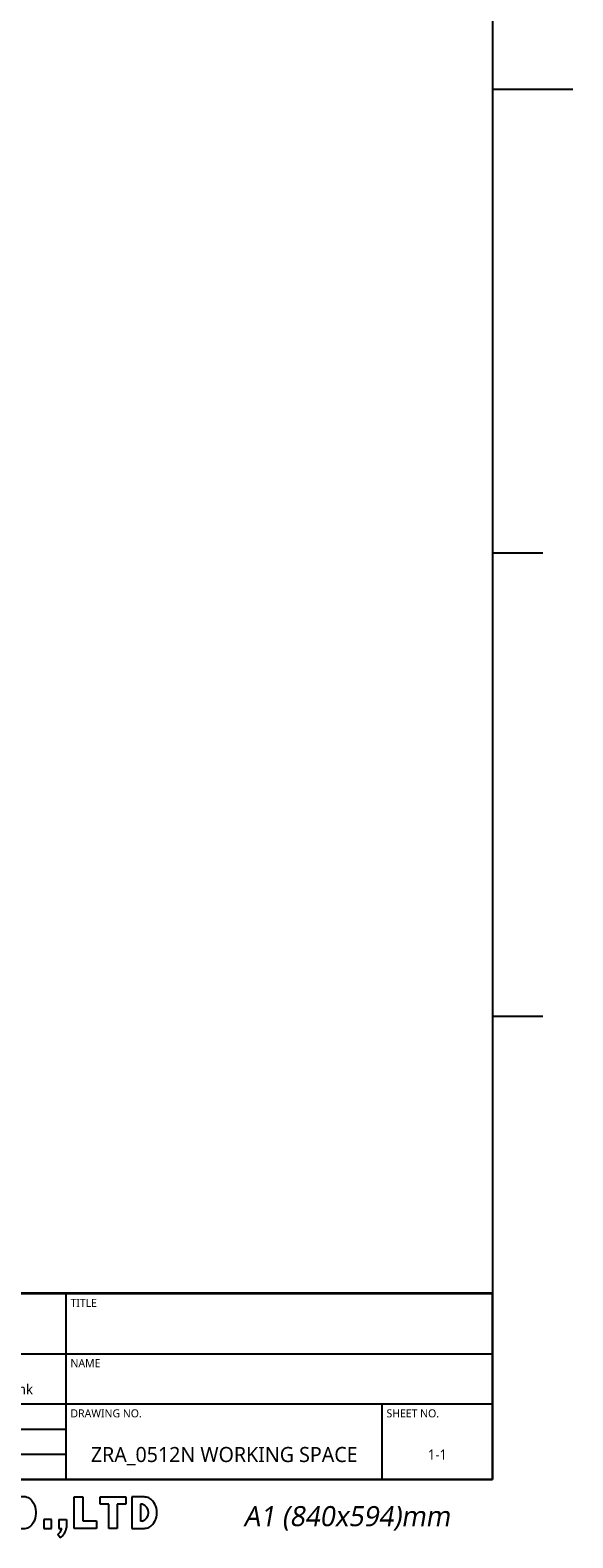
# Model space of a CAD drawing. Header units: millimetres. Extents: x 36 to 7524, y 76 to 5310.
# Tile 27 of 28: x 6550 to 7524, y 76 to 2779. Entities that reach past the tile are written whole.
import ezdxf

# ---------------------------------------------------------------- set-up
doc = ezdxf.new("R2010")
doc.units = ezdxf.units.MM
doc.styles.add('TEXTSTYLE_2', font='malgun.ttf')
doc.styles.add('TEXTSTYLE_6', font='malgun.ttf')

# ---------------------------------------------------------------- blocks, each defined once
blk = doc.blocks.new('TABLE_BL0', base_point=(732.5, 38.56))
at = {"color": 134}
for p, q in [((820, 57.13), (645, 57.13)), ((645, 20), (645, 57.13)), ((820, 20), (820, 57.13)), ((820, 57), (645, 57)), ((690, 45), (690, 57)), ((735, 20), (735, 57)), ((820, 45), (645, 45)), ((663, 35), (663, 45)), ((678, 30), (678, 45)), ((700, 35), (700, 45)), ((820, 35), (645, 35)), ((798, 20), (798, 35)), ((735, 30), (645, 30)), ((660, 20), (660, 30)), ((674, 20), (674, 30)), ((690, 20), (690, 30)), ((705, 20), (705, 30)), ((719, 20), (719, 30)), ((735, 25), (645, 25)), ((820, 20), (645, 20))]:
    blk.add_line(p, q, dxfattribs=at)
at = {"color": 134, "line_spacing_factor": 0.9, "style": 'TEXTSTYLE_6'}
for s, insert, char_height, width, attachment_point in [('REF.DRAWING', (645.85, 56), 1.6, 14.4948, 1), ('PROJECT NO.', (690.85, 56), 1.6, 13.5763, 1), ('TITLE', (735.85, 56), 1.6, 5.1852, 1), ('PROJECTION', (654, 43.8), 1.6, 12.9067, 2), ('UNIT', (663.85, 44), 1.6, 5.043, 1), ('SCALE', (678.85, 44), 1.6, 6.2993, 1), ('TOLERANCE', (700.85, 44), 1.6, 12.2015, 1), ('NAME', (735.85, 44), 1.6, 6.3526, 1), ('KS B ISO 2768-mk ', (717.5, 39), 2, 24.2148, 2), ('mm', (670.5, 39), 2, 4.8889, 2), ('-', (689, 39), 2, 4.163, 2), ('SECTION', (661.5, 33.3), 1.6, 8.9719, 2), ('ROBOT DEVELOPMENT TEAM', (706.5, 33.3), 1.6, 30.1096, 2), ('DRAWING NO.', (735.85, 34), 1.6, 15.0815, 1), ('SHEET NO.', (798.85, 34), 1.6, 10.9926, 1), ('APPROVED', (645.85, 28.3), 1.6, 11.2296, 1), ('CADCHK', (690.85, 28.3), 1.6, 8.8, 1), ('ZRA_0512N WORKING SPACE', (766.5, 26.5), 3, 60.2721, 2), ('1-1', (809, 26), 2, 4.2074, 2), ('DESIGNED', (645.85, 23.3), 1.6, 10.5541, 1), ('CHECKED', (690.85, 23.3), 1.6, 9.6356, 1)]:
    blk.add_mtext(s, dxfattribs=dict(at, insert=insert, char_height=char_height, width=width, attachment_point=attachment_point))

msp = doc.modelspace()

# ---------------------------------------------------------------- linework, layer by layer
at = {"color": 7}
for p, q in [((7380, 5166), (7380, 180)), ((7380, 2673), (7524, 2673)), ((90, 180), (7380, 180))]:
    msp.add_line(p, q, dxfattribs=at)
at = {"color": 134}
for p, q in [((7380, 1842), (7470, 1842)), ((7380, 1011), (7470, 1011)), ((6629.261, 149.004), (6644.628, 149.004)), ((6629.261, 92.462), (6629.261, 149.004)), ((6644.628, 149.004), (6644.628, 106.252)), ((6676.15, 149.004), (6722.054, 149.004)), ((6676.15, 136.001), (6676.15, 149.004)), ((6691.517, 136.001), (6676.15, 136.001)), ((6691.517, 92.462), (6691.517, 136.001)), ((6722.054, 136.001), (6706.687, 136.001)), ((6706.687, 136.001), (6706.687, 92.462)), ((6722.054, 149.004), (6722.054, 136.001)), ((6754.56, 149.004), (6732.692, 149.004)), ((6732.692, 149.004), (6732.692, 92.462)), ((6751.408, 136.001), (6748.059, 136.001)), ((6748.059, 136.001), (6748.059, 105.464)), ((6588.874, 108.223), (6575.083, 108.223)), ((6575.083, 108.223), (6575.083, 92.462)), ((6588.874, 92.462), (6588.874, 108.223)), ((6601.877, 108.223), (6615.471, 108.223)), ((6601.877, 108.223), (6601.877, 92.462)), ((6615.471, 108.223), (6615.471, 94.111)), ((6575.083, 92.462), (6588.874, 92.462)), ((6604.241, 75.592), (6599.734, 81.886)), ((6601.877, 92.462), (6607.272, 92.462)), ((6669.058, 92.462), (6629.261, 92.462)), ((6644.628, 106.252), (6669.058, 106.252)), ((6669.058, 106.252), (6669.058, 92.462)), ((6706.687, 92.462), (6691.517, 92.462)), ((6732.692, 92.462), (6754.56, 92.462)), ((6751.408, 105.464), (6748.059, 105.464))]:
    msp.add_line(p, q, dxfattribs=at)
for centre, radius, start, end in [((6746.521, 120.733), 16.032, 287.750088, 72.249912), ((6752.984, 120.095), 28.952, 68.742979, 86.879292), ((6746.521, 120.733), 31.332, 302.772997, 57.227003), ((6589.123, 97.423), 18.815, 304.332061, 344.709853), ((6589.123, 97.423), 26.555, 304.701981, 352.8342), ((6752.984, 121.371), 28.952, 273.120708, 291.257021)]:
    msp.add_arc(centre, radius, start, end, dxfattribs=at)
msp.add_open_spline([(6537.904, 149.893), (6535.461, 149.893), (6533.032, 149.394), (6528.706, 147.667), (6526.807, 146.46), (6523.579, 143.728), (6522.238, 142.204), (6518.538, 136.971), (6517.003, 132.957), (6515.254, 124.683), (6515.068, 120.406), (6515.976, 112.396), (6516.946, 108.651), (6519.996, 102.169), (6521.873, 99.335), (6526.501, 95.097), (6528.934, 93.518), (6534.632, 91.569), (6537.884, 91.266), (6543.992, 92.267), (6546.783, 93.521), (6551.342, 96.718), (6553.151, 98.642), (6556.07, 102.719), (6557.189, 104.884), (6559.994, 112.089), (6560.731, 117.422), (6560.205, 127.989), (6558.963, 133.217), (6554.964, 140.482), (6553.183, 142.877), (6548.408, 147.005), (6545.337, 148.732), (6540.541, 149.752), (6539.223, 149.893), (6537.904, 149.893)], degree=3, knots=[0, 0, 0, 0, 0.23316308, 0.23316308, 0.46632615, 0.46632615, 0.69948923, 0.69948923, 1.22935722, 1.22935722, 1.75922522, 1.75922522, 2.23986265, 2.23986265, 2.642737, 2.642737, 2.94077007, 2.94077007, 3.23880313, 3.23880313, 3.53683619, 3.53683619, 3.83486926, 3.83486926, 4.13290232, 4.13290232, 4.79593769, 4.79593769, 5.45897306, 5.45897306, 5.80815784, 5.80815784, 6.15734262, 6.15734262, 6.28318531, 6.28318531, 6.28318531, 6.28318531], dxfattribs=at)

# ---------------------------------------------------------------- block references
at = {"xscale": 9, "yscale": 9, "zscale": 9}
msp.add_blockref('TABLE_BL0', (6592.499, 347.063), dxfattribs=at)

# ---------------------------------------------------------------- texts
at = {"color": 134, "insert": (7118.206, 132.505), "char_height": 36, "width": 578, "attachment_point": 2, "line_spacing_factor": 0.9, "style": 'TEXTSTYLE_2'}
msp.add_mtext('\\Q10.0;A1 (840x594)mm', dxfattribs=at)

doc.saveas('drawing.dxf')
